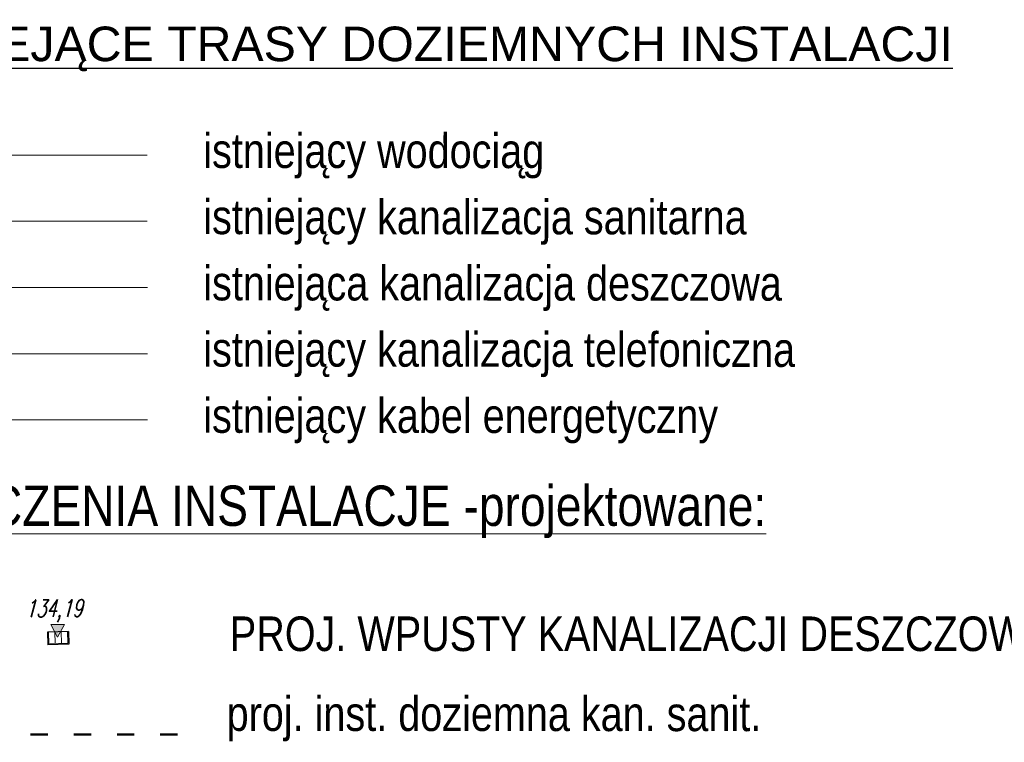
# Model space of a CAD drawing. Header units: metres. Extents: x 7472034 to 8439876, y 5890181 to 5961460.
# Tile 196 of 202: x 8439623 to 8439657, y 5890387 to 5890412. Entities that reach past the tile are written whole.
import ezdxf

# ---------------------------------------------------------------- set-up
doc = ezdxf.new("R2010")
doc.units = ezdxf.units.M
doc.header["$MEASUREMENT"] = 0
for name, pattern in [('$0$L218_500', [1, 0.5, -0.5]), ('ACAD_ISO03W100', [30, 12, -18]), ('CENTER', [2, 1.25, -0.25, 0.25, -0.25])]:
    doc.linetypes.add(name, pattern=pattern)
doc.layers.get('0').update_dxf_attribs({"linetype": 'CONTINUOUS', "lineweight": 5})
for name, color, linetype, lineweight in [('### rzędne', 172, 'CONTINUOUS', 35), ('_IS-KS-istn', 36, 'CONTINUOUS', 20), ('_IS-WODA-istn', 5, 'CONTINUOUS', 18), ('_IS.2P.KS.rura', 32, 'ACAD_ISO03W100', 50), ('_IS.LEGENDA.1', 7, 'CONTINUOUS', 20), ('_IS_kd_krata', 114, 'CONTINUOUS', 30), ('_IS_legenda', 7, 'CONTINUOUS', 20), ('a_opisy', 7, 'CONTINUOUS', 18), ('E_TELEFON-istn', 30, 'CONTINUOUS', 18), ('ELEK-KABLE_ISTN', 1, 'CONTINUOUS', 25)]:
    doc.layers.add(name, color=color, linetype=linetype, lineweight=lineweight)
doc.styles.add('ARIAL', font='arial.ttf')
doc.styles.add('Arial Narrow', font='ARIALN.TTF')
doc.styles.add('style2', font='romans.shx', dxfattribs={"width": 0.7, "oblique": 15})

# ---------------------------------------------------------------- blocks, each defined once
blk = doc.blocks.new('23123')
at = {"layer": 'a_opisy', "linetype": '$0$L218_500'}
blk.add_hatch(color=250, dxfattribs=at).paths.add_polyline_path([(8443019.233, 5888878.045), (8443018.761, 5888878.045), (8443018.289, 5888878.045), (8443018.761, 5888877.161)])
at = {"layer": 'a_opisy', "color": 250, "linetype": 'CENTER'}
for points in [[(8443018.289, 5888878.045), (8443018.761, 5888878.045)], [(8443019.233, 5888878.045), (8443018.761, 5888877.161), (8443018.289, 5888878.045)], [(8443018.289, 5888878.045), (8443018.761, 5888877.161), (8443019.233, 5888878.045)], [(8443019.233, 5888878.045), (8443018.761, 5888878.045)]]:
    blk.add_lwpolyline(points, dxfattribs=at)
blk = doc.blocks.new('WPUST_UL')
for points in [[(0, 0.5), (0, -0.5)], [(0, 0.5), (0.6, 0.5)], [(0.6, 0.5), (0.6, -0.5)], [(0, -0.5), (0.6, -0.5)]]:
    blk.add_lwpolyline(points)
at = {"lineweight": 0}
for points in [[(0, 0.45), (0.55, 0.45)], [(0, 0.15), (0.55, 0.15)], [(0.55, 0.45), (0.55, -0.45)], [(0, -0.15), (0.55, -0.15)], [(0, -0.45), (0.55, -0.45)]]:
    blk.add_lwpolyline(points, dxfattribs=at)

msp = doc.modelspace()

# ---------------------------------------------------------------- linework, layer by layer
at = {"layer": '_IS-KS-istn'}
for p, q in [((8439616.654, 5890405.344), (8439627.148, 5890405.344)), ((8439627.15, 5890403.044), (8439616.656, 5890403.05))]:
    msp.add_line(p, q, dxfattribs=at)
at = {"layer": '_IS-WODA-istn', "ltscale": 2}
msp.add_line((8439627.147, 5890407.644), (8439616.653, 5890407.65), dxfattribs=at)
at = {"layer": '_IS.2P.KS.rura', "ltscale": 0.05}
msp.add_line((8439628.196, 5890387.519), (8439617.698, 5890387.524), dxfattribs=at)
at = {"layer": 'E_TELEFON-istn', "color": 30, "ltscale": 2}
msp.add_line((8439627.152, 5890400.744), (8439616.658, 5890400.75), dxfattribs=at)
at = {"layer": 'ELEK-KABLE_ISTN', "lineweight": 20}
msp.add_line((8439627.154, 5890398.444), (8439616.66, 5890398.45), dxfattribs=at)

# ---------------------------------------------------------------- block references
at = {"layer": '### rzędne', "color": 0, "linetype": 'CENTER', "lineweight": 25, "xscale": 0.5, "yscale": 0.5, "zscale": 0.5}
msp.add_blockref('23123', (4218114.653, 2945952.322, 0), dxfattribs=at)
at = {"layer": '_IS_kd_krata', "color": 0, "lineweight": 25, "xscale": 0.7272727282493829, "yscale": 0.7272727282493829, "zscale": 0.7272727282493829, "rotation": 271.3702196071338}
msp.add_blockref('WPUST_UL', (8439624.047, 5890391.085), dxfattribs=at)

# ---------------------------------------------------------------- texts
at = {"layer": '### rzędne', "color": 0, "linetype": 'CENTER', "lineweight": 25, "insert": (8439622.915, 5890392.195, 0), "char_height": 0.6, "attachment_point": 1, "rotation": 0.4319, "style": 'style2'}
msp.add_mtext('134,19', dxfattribs=at)
at = {"layer": '_IS.LEGENDA.1', "lineweight": 25, "style": 'ARIAL'}
msp.add_text('%%UISTNIEJĄCE TRASY DOZIEMNYCH INSTALACJI', height=1.2, dxfattribs=at).set_placement((8439617.684, 5890410.907))
at = {"layer": '_IS.LEGENDA.1', "style": 'Arial Narrow'}
for s, p in [('istniejący wodociąg', (8439629.091, 5890407.199)), ('istniejący kanalizacja sanitarna', (8439629.091, 5890404.899)), ('istniejąca kanalizacja deszczowa', (8439629.091, 5890402.599)), ('istniejący kanalizacja telefoniczna', (8439629.091, 5890400.299)), ('istniejący kabel energetyczny', (8439629.091, 5890397.999))]:
    msp.add_text(s, height=1.2, rotation=359.9719, dxfattribs=at).set_placement(p)
at = {"layer": '_IS_legenda', "style": 'Arial Narrow'}
for s, height, p in [('%%UOZNACZENIA INSTALACJE -projektowane:', 1.4, (8439617.192, 5890394.766, 0)), ('PROJ. WPUSTY KANALIZACJI DESZCZOWEJ', 1.2, (8439630.015, 5890390.419))]:
    msp.add_text(s, height=height, dxfattribs=at).set_placement(p)
msp.add_text('proj. inst. doziemna kan. sanit.', height=1.2, rotation=359.9719, dxfattribs=at).set_placement((8439629.903, 5890387.646))

doc.saveas('drawing.dxf')
